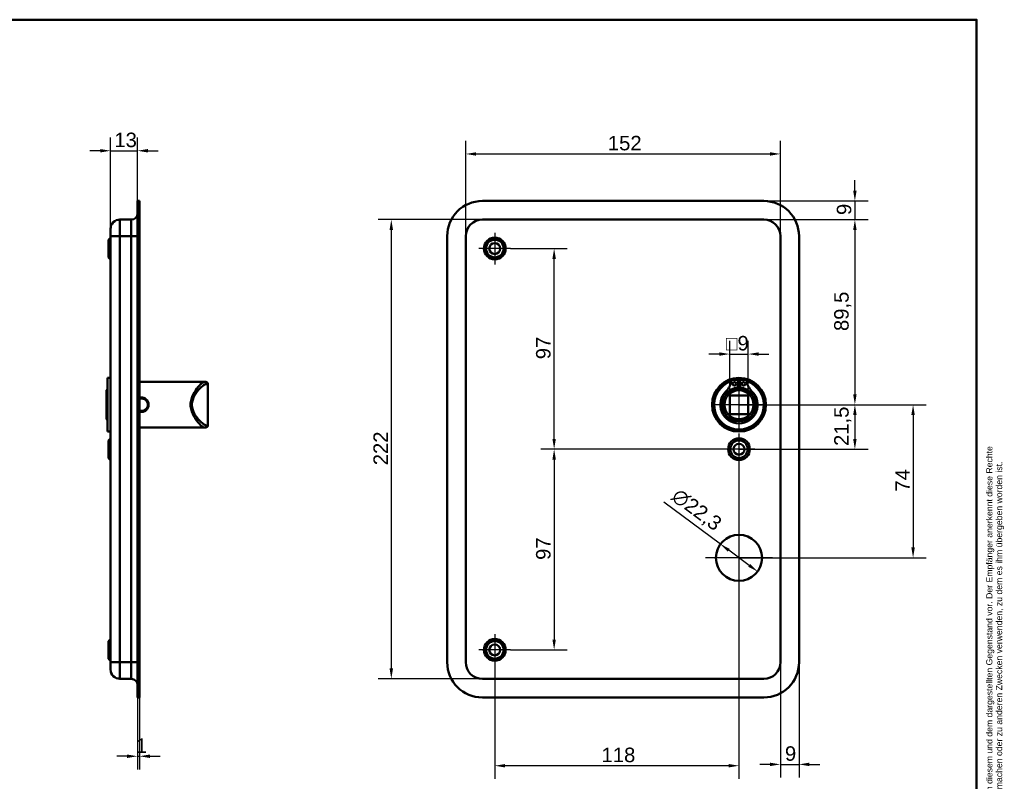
# Model space of a CAD drawing. Header units: millimetres. Extents: x 20 to 833, y 20 to 574.
# Tile 8 of 8: x 358 to 833, y 206 to 574. Entities that reach past the tile are written whole.
import ezdxf
from ezdxf.enums import TextEntityAlignment as Align

# ---------------------------------------------------------------- set-up
doc = ezdxf.new("R2010")
doc.units = ezdxf.units.MM
doc.header["$LTSCALE"] = 2
for name, color, linetype, lineweight in [('Bemaßungen(DIN)', 7, 'Continuous', 25), ('Mittelpunktmarkierung(DIN)', 7, 'Continuous', 25), ('Sichtbare Kanten(DIN)', 7, 'Continuous', 50), ('Sichtbare tangentiale Kanten(DIN)', 7, 'Continuous', 50), ('Skizziergeometrie(DIN)', 7, 'Continuous', 50), ('Skizzierlinie(DIN)', 7, 'Continuous', 25), ('Symbole(DIN)', 7, 'Continuous', 25)]:
    doc.layers.add(name, color=color, linetype=linetype, lineweight=lineweight)
doc.styles.add('Aktuell-DIN', font='arial.ttf')
doc.styles.add('STANDARD-DIN~0', font='arial.ttf')
doc.styles.add('Textstil10', font='arial.ttf')
doc.styles.add('Textstil41', font='arial.ttf', dxfattribs={"width": 0.8})
doc.styles.add('Textstil83', font='arial.ttf', dxfattribs={"width": 0.8})
doc.dimstyles.new('CAD-LAN', dxfattribs={"dimscale": 2, "dimtxt": 3.5, "dimasz": 2.5, "dimexe": 3.175, "dimexo": 0, "dimgap": 0.8, "dimtad": 1, "dimrnd": 1e-08, "dimtxsty": 'STANDARD-DIN~0', "dimcen": 0.09, "dimdle": 10, "dimclrd": 250, "dimclre": 250, "dimclrt": 250, "dimadec": 0, "dimazin": 2, "dimtfac": 1, "dimtmove": 0, "dimatfit": 3, "dimfxl": 1, "dimtolj": 1, "dimtzin": 0, "dimlwd": 25, "dimlwe": 25, "dimarcsym": 0})

# ---------------------------------------------------------------- blocks, each defined once
blk = doc.blocks.new('Ränder Standardrahmen')
at = {"layer": 'Skizziergeometrie(DIN)', "flags": 128}
blk.add_lwpolyline([(10, 10), (10, 287), (410, 287), (410, 10), (10, 10)], dxfattribs=at)
blk = doc.blocks.new('Schriftfelder Heusser')
at = {"layer": 'Skizziergeometrie(DIN)'}
for p, q in [((101, 229.92), (101, 236.92)), ((101, 236.92), (291, 236.92)), ((111, 229.92), (111, 236.92)), ((123, 229.92), (123, 236.92)), ((232, 229.92), (232, 236.92)), ((256, 229.92), (256, 236.92)), ((291, 236.92), (291, 229.92)), ((101, 191.42), (101, 229.92)), ((101, 229.92), (291, 229.92)), ((111, 229.92), (111, 221.42)), ((123, 229.92), (123, 221.42)), ((232, 229.92), (232, 221.42)), ((256, 229.92), (256, 221.42)), ((291, 229.92), (291, 191.42)), ((101, 221.42), (291, 221.42)), ((150, 221.42), (150, 204.42)), ((198.85, 221.42), (198.85, 204.42)), ((216.35, 221.42), (216.35, 204.42)), ((238.35, 221.42), (238.35, 204.42)), ((278, 221.42), (278, 191.42)), ((278, 208.67), (291, 208.67)), ((101, 204.42), (291, 204.42)), ((142, 204.42), (142, 191.42)), ((236, 204.42), (236, 191.42)), ((278, 200.17), (291, 200.17)), ((291, 191.42), (101, 191.42))]:
    blk.add_line(p, q, dxfattribs=at)
at = {"layer": 'Skizzierlinie(DIN)'}
for p, q in [((113.5, 221.42), (113.5, 204.42)), ((118, 221.42), (118, 204.42)), ((162.35, 221.42), (162.35, 204.42)), ((166.85, 221.42), (166.85, 204.42)), ((113.5, 217.17), (150, 217.17)), ((162.35, 217.17), (278, 217.17)), ((113.5, 212.92), (150, 212.92)), ((162.35, 212.92), (278, 212.92)), ((113.5, 208.67), (150, 208.67)), ((162.35, 208.67), (278, 208.67))]:
    blk.add_line(p, q, dxfattribs=at)
for centre in [(115.75, 219.25), (164.6, 219.25), (115.75, 215.04), (164.6, 215.04), (115.75, 210.79), (164.6, 210.79), (115.75, 206.54), (164.6, 206.54)]:
    blk.add_circle(centre, 1.75, dxfattribs=at)
at = {"layer": 'Symbole(DIN)', "color": 7, "insert": (293.33, 191.7), "char_height": 1.5, "width": 182.3003, "attachment_point": 1, "rotation": 90, "line_spacing_factor": 0.944221, "style": 'Aktuell-DIN'}
blk.add_mtext('\\fArial|b0|i0;\\H1.5000;Die Schlossfabrik Heusser AG ist Eigentümerin dieses Dokumentes und behält sich alle Rechte an diesem und dem dargestellten Gegenstand vor. Der Empfänger anerkennt diese Rechte\\Pund wird das Dokument nicht ohne schriftliche Ermächtigung der Eigentümerin Dritten zugänglich machen oder zu anderen Zwecken verwenden, zu dem es ihm übergeben worden ist.\\P ', dxfattribs=at)
at = {"layer": 'Symbole(DIN)', "color": 179, "true_color": 0x262659, "style": 'Aktuell-DIN'}
for s, insert, char_height, attachment_point in [('Pos.', (106, 227), 2.489, 2), ('Menge', (117, 227), 2.489, 2), ('Benennung', (125.81, 225.38), 2.489, 4), ('B-Nummer', (234.74, 225.62), 2.489, 4), ('Material', (265.02, 225.62), 2.489, 5), ('\\fArial|b0|i0;a', (115.81, 219.53), 2, 5), ('\\fArial|b0|i0;e', (164.54, 219.53), 2, 5), ('\\fArial|b0|i0;Gezeichnet', (200.05, 219.23), 2, 4), ('\\fArial|b0|i0;b', (115.75, 215), 2, 5), ('\\fArial|b0|i0;f', (164.55, 215.06), 2, 5), ('\\fArial|b0|i0;Freigegeben', (199.92, 216), 2, 1), ('\\fArial|b0|i0;Projekt', (200, 211.98), 2, 1), ('\\fArial|b0|i0;c', (115.75, 211.01), 2, 5), ('\\fArial|b0|i0;g', (164.63, 211.05), 2, 5), ('\\fArial|b0|i0;d', (115.76, 206.55), 2, 5), ('\\fArial|b0|i0;h', (164.55, 206.57), 2, 5), ('\\fArial|b0|i0;CAD-Nr.', (200, 207.5), 2, 1), ('\\fArial|b0|i0;\\H2.0000;Massstab', (284.39, 206.37), 2, 5), ('\\fArial|b0|i0;\\H2.0000;Baugruppe', (143.1, 203.73), 2, 1), ('\\fArial|b0|i0;Zeichnungs-Nr.', (237, 203.5), 2, 1), ('\\fArial|b0|i0;\\H2.5000;4853 Murgenthal', (113.33, 192.46), 2.5, 7)]:
    blk.add_mtext(s, dxfattribs=dict(at, insert=insert, char_height=char_height, attachment_point=attachment_point))
at = {"layer": 'Symbole(DIN)', "color": 179, "true_color": 0x262659, "attachment_point": 5, "style": 'Aktuell-DIN'}
for s, insert, char_height, width in [('Änd.', (107.21, 213), 2.489, 12.3494), ('Änd.', (156.12, 212.76), 2.489, 12.3494), ('\\fArial|b0|i0;Änderung', (284.51, 202.33), 2, 12.1143)]:
    blk.add_mtext(s, dxfattribs=dict(at, insert=insert, char_height=char_height, width=width))
at = {"layer": 'Symbole(DIN)', "color": 7, "insert": (143.1, 196.62), "char_height": 4.5, "width": 90.18, "attachment_point": 4, "style": 'Aktuell-DIN'}
blk.add_mtext('\\fArial|b0|i0;\\W0.90;\\H4.5000;Heusser-Muschel Serie 3  EN179', dxfattribs=at)
at = {"layer": 'Symbole(DIN)', "color": 179, "true_color": 0x262659, "style": 'Textstil10'}
blk.add_attdef('ERSTELLUNGSDATUM_001', (217.26, 218.29), '', height=2, dxfattribs=at)
at = {"layer": 'Symbole(DIN)', "color": 179, "true_color": 0x262659}
for tag, height, style, p in [('AUTOR', 2.49, 'Aktuell-DIN', (240.03, 219.26)), ('KONTROLLDATUM', 2, 'Textstil10', (217.42, 215.04)), ('KONTROLLIERT_VON', 2, 'Textstil10', (239.98, 215.05))]:
    blk.add_attdef(tag, text='', height=height, dxfattribs=dict(at, style=style)).set_placement(p, align=Align.MIDDLE_LEFT)
at = {"layer": 'Symbole(DIN)', "color": 7, "style": 'Textstil83', "width": 0.8}
blk.add_attdef('Anfänglicher_Ansichtsmaßstab_001', (281.57, 213.34), '', height=2.3, dxfattribs=at)
at = {"layer": 'Symbole(DIN)', "color": 179, "true_color": 0x262659, "style": 'Textstil10'}
blk.add_attdef('PROJEKT', text='', height=2, dxfattribs=at).set_placement((217.77, 209.72), align=Align.BOTTOM_LEFT)
at = {"layer": 'Symbole(DIN)', "color": 7, "style": 'Textstil41', "width": 0.8}
blk.add_attdef('STATUS', text='', height=5, dxfattribs=at).set_placement((284.53, 195.86), align=Align.MIDDLE_CENTER)
blk = doc.blocks.new('*D8')
at = {"layer": 'Bemaßungen(DIN)', "color": 250, "linetype": 'Continuous', "lineweight": 25, "true_color": 0x3f3f3f, "transparency": 16777216}
for p, q in [((717.21, 477.38), (767.56, 477.38)), ((761.21, 472.38), (761.21, 392.88)), ((705.21, 387.88), (767.56, 387.88))]:
    blk.add_line(p, q, dxfattribs=at)
at = {"layer": 'Bemaßungen(DIN)', "color": 250, "linetype": 'Continuous', "true_color": 0x3f3f3f, "transparency": 16777216}
for points in [[(760.38, 472.38), (762.05, 472.38), (761.21, 477.38)], [(760.38, 392.88), (762.05, 392.88), (761.21, 387.88)]]:
    blk.add_solid(points, dxfattribs=at)
at = {"layer": 'Defpoints', "color": 0, "linetype": 'Continuous', "transparency": 16777216}
for p in [(717.21, 477.38), (705.21, 387.88), (761.21, 387.88)]:
    blk.add_point(p, dxfattribs=at)
at = {"layer": 'Bemaßungen(DIN)', "color": 250, "linetype": 'Continuous', "lineweight": 25, "true_color": 0x3f3f3f, "transparency": 16777216, "insert": (751.2, 423.5), "char_height": 7, "attachment_point": 1, "rotation": 90, "style": 'STANDARD-DIN~0'}
blk.add_mtext('\\A1;89,5', dxfattribs=at)
blk = doc.blocks.new('*D9')
at = {"layer": 'Bemaßungen(DIN)', "color": 250, "linetype": 'Continuous', "lineweight": 25, "true_color": 0x3f3f3f, "transparency": 16777216}
for p, q in [((705.21, 387.88), (767.56, 387.88)), ((761.21, 382.88), (761.21, 371.38)), ((705.21, 366.38), (767.56, 366.38))]:
    blk.add_line(p, q, dxfattribs=at)
at = {"layer": 'Bemaßungen(DIN)', "color": 250, "linetype": 'Continuous', "true_color": 0x3f3f3f, "transparency": 16777216}
for points in [[(760.38, 382.88), (762.05, 382.88), (761.21, 387.88)], [(760.38, 371.38), (762.05, 371.38), (761.21, 366.38)]]:
    blk.add_solid(points, dxfattribs=at)
at = {"layer": 'Defpoints', "color": 0, "linetype": 'Continuous', "transparency": 16777216}
for p in [(705.21, 387.88), (705.21, 366.38), (761.21, 366.38)]:
    blk.add_point(p, dxfattribs=at)
at = {"layer": 'Bemaßungen(DIN)', "color": 250, "linetype": 'Continuous', "lineweight": 25, "true_color": 0x3f3f3f, "transparency": 16777216, "insert": (751.2, 367.95), "char_height": 7, "attachment_point": 1, "rotation": 90, "style": 'STANDARD-DIN~0'}
blk.add_mtext('\\A1;21,5', dxfattribs=at)
blk = doc.blocks.new('*D10')
at = {"layer": 'Bemaßungen(DIN)', "color": 250, "linetype": 'Continuous', "lineweight": 25, "true_color": 0x3f3f3f, "transparency": 16777216}
for p, q in [((705.21, 387.88), (795.68, 387.88)), ((789.33, 382.88), (789.33, 318.88)), ((705.21, 313.88), (795.68, 313.88))]:
    blk.add_line(p, q, dxfattribs=at)
at = {"layer": 'Bemaßungen(DIN)', "color": 250, "linetype": 'Continuous', "true_color": 0x3f3f3f, "transparency": 16777216}
for points in [[(788.49, 382.88), (790.16, 382.88), (789.33, 387.88)], [(788.49, 318.88), (790.16, 318.88), (789.33, 313.88)]]:
    blk.add_solid(points, dxfattribs=at)
at = {"layer": 'Defpoints', "color": 0, "linetype": 'Continuous', "transparency": 16777216}
for p in [(705.21, 387.88), (705.21, 313.88), (789.33, 313.88)]:
    blk.add_point(p, dxfattribs=at)
at = {"layer": 'Bemaßungen(DIN)', "color": 250, "linetype": 'Continuous', "lineweight": 25, "true_color": 0x3f3f3f, "transparency": 16777216, "insert": (780.73, 345.91), "char_height": 7, "attachment_point": 1, "rotation": 90, "style": 'STANDARD-DIN~0'}
blk.add_mtext('\\A1;74', dxfattribs=at)
blk = doc.blocks.new('*D11')
at = {"layer": 'Bemaßungen(DIN)', "color": 250, "linetype": 'Continuous', "lineweight": 25, "true_color": 0x3f3f3f, "transparency": 16777216}
for p, q in [((761.21, 491.38), (761.21, 496.38)), ((717.21, 486.38), (767.56, 486.38)), ((761.21, 486.38), (761.21, 477.38)), ((717.21, 477.38), (767.56, 477.38)), ((761.21, 472.38), (761.21, 467.38))]:
    blk.add_line(p, q, dxfattribs=at)
at = {"layer": 'Bemaßungen(DIN)', "color": 250, "linetype": 'Continuous', "true_color": 0x3f3f3f, "transparency": 16777216}
for points in [[(760.38, 491.38), (762.05, 491.38), (761.21, 486.38)], [(760.38, 472.38), (762.05, 472.38), (761.21, 477.38)]]:
    blk.add_solid(points, dxfattribs=at)
at = {"layer": 'Defpoints', "color": 0, "linetype": 'Continuous', "transparency": 16777216}
for p in [(717.21, 486.38), (717.21, 477.38), (761.21, 477.38)]:
    blk.add_point(p, dxfattribs=at)
at = {"layer": 'Bemaßungen(DIN)', "color": 250, "linetype": 'Continuous', "lineweight": 25, "true_color": 0x3f3f3f, "transparency": 16777216, "insert": (752.46, 479.57), "char_height": 7, "attachment_point": 1, "rotation": 90, "style": 'STANDARD-DIN~0'}
blk.add_mtext('\\A1;9', dxfattribs=at)
blk = doc.blocks.new('*D12')
at = {"layer": 'Bemaßungen(DIN)', "color": 250, "linetype": 'Continuous', "lineweight": 25, "true_color": 0x3f3f3f, "transparency": 16777216}
for p, q in [((594.86, 463.38), (622.24, 463.38)), ((615.89, 371.38), (615.89, 458.38)), ((705.21, 366.38), (609.54, 366.38))]:
    blk.add_line(p, q, dxfattribs=at)
at = {"layer": 'Bemaßungen(DIN)', "color": 250, "linetype": 'Continuous', "true_color": 0x3f3f3f, "transparency": 16777216}
for points in [[(615.05, 458.38), (616.72, 458.38), (615.89, 463.38)], [(615.05, 371.38), (616.72, 371.38), (615.89, 366.38)]]:
    blk.add_solid(points, dxfattribs=at)
at = {"layer": 'Defpoints', "color": 0, "linetype": 'Continuous', "transparency": 16777216}
for p in [(594.86, 463.38), (615.89, 463.38), (705.21, 366.38)]:
    blk.add_point(p, dxfattribs=at)
at = {"layer": 'Bemaßungen(DIN)', "color": 250, "linetype": 'Continuous', "lineweight": 25, "true_color": 0x3f3f3f, "transparency": 16777216, "insert": (607.14, 409.86), "char_height": 7, "attachment_point": 1, "rotation": 90, "style": 'STANDARD-DIN~0'}
blk.add_mtext('\\A1;97', dxfattribs=at)
blk = doc.blocks.new('*D13')
at = {"layer": 'Bemaßungen(DIN)', "color": 250, "linetype": 'Continuous', "lineweight": 25, "true_color": 0x3f3f3f, "transparency": 16777216}
for p, q in [((705.21, 366.38), (609.54, 366.38)), ((615.89, 361.38), (615.89, 274.38)), ((594.86, 269.38), (622.24, 269.38))]:
    blk.add_line(p, q, dxfattribs=at)
at = {"layer": 'Bemaßungen(DIN)', "color": 250, "linetype": 'Continuous', "true_color": 0x3f3f3f, "transparency": 16777216}
for points in [[(615.05, 361.38), (616.72, 361.38), (615.89, 366.38)], [(615.05, 274.38), (616.72, 274.38), (615.89, 269.38)]]:
    blk.add_solid(points, dxfattribs=at)
at = {"layer": 'Defpoints', "color": 0, "linetype": 'Continuous', "transparency": 16777216}
for p in [(705.21, 366.38), (594.86, 269.38), (615.89, 269.38)]:
    blk.add_point(p, dxfattribs=at)
at = {"layer": 'Bemaßungen(DIN)', "color": 250, "linetype": 'Continuous', "lineweight": 25, "true_color": 0x3f3f3f, "transparency": 16777216, "insert": (607.14, 312.86), "char_height": 7, "attachment_point": 1, "rotation": 90, "style": 'STANDARD-DIN~0'}
blk.add_mtext('\\A1;97', dxfattribs=at)
blk = doc.blocks.new('*D14')
at = {"layer": 'Bemaßungen(DIN)', "color": 250, "linetype": 'Continuous', "lineweight": 25, "true_color": 0x3f3f3f, "transparency": 16777216}
for p, q in [((705.21, 358.73), (705.21, 207.03)), ((587.21, 261.73), (587.21, 207.03)), ((700.21, 213.38), (592.21, 213.38))]:
    blk.add_line(p, q, dxfattribs=at)
at = {"layer": 'Bemaßungen(DIN)', "color": 250, "linetype": 'Continuous', "true_color": 0x3f3f3f, "transparency": 16777216}
for points in [[(592.21, 214.21), (592.21, 212.54), (587.21, 213.38)], [(700.21, 214.21), (700.21, 212.54), (705.21, 213.38)]]:
    blk.add_solid(points, dxfattribs=at)
at = {"layer": 'Defpoints', "color": 0, "linetype": 'Continuous', "transparency": 16777216}
for p in [(705.21, 358.73), (587.21, 261.73), (587.21, 213.38)]:
    blk.add_point(p, dxfattribs=at)
at = {"layer": 'Bemaßungen(DIN)', "color": 250, "linetype": 'Continuous', "lineweight": 25, "true_color": 0x3f3f3f, "transparency": 16777216, "insert": (638.8, 222.12), "char_height": 7, "attachment_point": 1, "style": 'STANDARD-DIN~0'}
blk.add_mtext('\\A1;118', dxfattribs=at)
blk = doc.blocks.new('*D15')
at = {"layer": 'Bemaßungen(DIN)', "color": 250, "linetype": 'Continuous', "lineweight": 25, "true_color": 0x3f3f3f, "transparency": 16777216}
for p, q in [((725.21, 263.38), (725.21, 207.67)), ((734.21, 263.38), (734.21, 207.67)), ((720.21, 214.02), (715.21, 214.02)), ((725.21, 214.02), (734.21, 214.02)), ((739.21, 214.02), (744.21, 214.02))]:
    blk.add_line(p, q, dxfattribs=at)
at = {"layer": 'Bemaßungen(DIN)', "color": 250, "linetype": 'Continuous', "true_color": 0x3f3f3f, "transparency": 16777216}
for points in [[(720.21, 214.85), (720.21, 213.19), (725.21, 214.02)], [(739.21, 214.85), (739.21, 213.19), (734.21, 214.02)]]:
    blk.add_solid(points, dxfattribs=at)
at = {"layer": 'Defpoints', "color": 0, "linetype": 'Continuous', "transparency": 16777216}
for p in [(725.21, 263.38), (734.21, 263.38), (734.21, 214.02)]:
    blk.add_point(p, dxfattribs=at)
at = {"layer": 'Bemaßungen(DIN)', "color": 250, "linetype": 'Continuous', "lineweight": 25, "true_color": 0x3f3f3f, "transparency": 16777216, "insert": (727.41, 222.77), "char_height": 7, "attachment_point": 1, "style": 'STANDARD-DIN~0'}
blk.add_mtext('\\A1;9', dxfattribs=at)
blk = doc.blocks.new('*D16')
at = {"layer": 'Bemaßungen(DIN)', "color": 250, "linetype": 'Continuous', "lineweight": 25, "true_color": 0x3f3f3f, "transparency": 16777216}
for p, q in [((696.25, 320.51), (668.92, 340.73)), ((710.16, 310.22), (700.27, 317.53))]:
    blk.add_line(p, q, dxfattribs=at)
at = {"layer": 'Bemaßungen(DIN)', "color": 250, "linetype": 'Continuous', "true_color": 0x3f3f3f, "transparency": 16777216}
for points in [[(700.77, 318.2), (699.77, 316.86), (696.25, 320.51)], [(710.65, 310.89), (709.66, 309.55), (714.18, 307.24)]]:
    blk.add_solid(points, dxfattribs=at)
at = {"layer": 'Defpoints', "color": 0, "linetype": 'Continuous', "transparency": 16777216}
for p in [(696.25, 320.51), (714.18, 307.24)]:
    blk.add_point(p, dxfattribs=at)
at = {"layer": 'Bemaßungen(DIN)', "color": 250, "linetype": 'Continuous', "lineweight": 25, "true_color": 0x3f3f3f, "transparency": 16777216, "insert": (676.3, 348.01), "char_height": 7, "attachment_point": 1, "rotation": 323.4974, "style": 'STANDARD-DIN~0'}
blk.add_mtext('\\A1;∅22,3', dxfattribs=at)
blk = doc.blocks.new('*D17')
at = {"layer": 'Bemaßungen(DIN)', "color": 250, "linetype": 'Continuous', "lineweight": 25, "true_color": 0x3f3f3f, "transparency": 16777216}
for p, q in [((700.71, 392.38), (700.71, 418.73)), ((709.71, 392.38), (709.71, 418.73)), ((695.71, 412.38), (690.71, 412.38)), ((700.71, 412.38), (709.71, 412.38)), ((714.71, 412.38), (719.71, 412.38))]:
    blk.add_line(p, q, dxfattribs=at)
at = {"layer": 'Bemaßungen(DIN)', "color": 250, "linetype": 'Continuous', "true_color": 0x3f3f3f, "transparency": 16777216}
for points in [[(695.71, 413.21), (695.71, 411.54), (700.71, 412.38)], [(714.71, 413.21), (714.71, 411.54), (709.71, 412.38)]]:
    blk.add_solid(points, dxfattribs=at)
at = {"layer": 'Defpoints', "color": 0, "linetype": 'Continuous', "transparency": 16777216}
for p in [(709.71, 412.38), (700.71, 392.38), (709.71, 392.38)]:
    blk.add_point(p, dxfattribs=at)
at = {"layer": 'Bemaßungen(DIN)', "color": 250, "linetype": 'Continuous', "lineweight": 25, "true_color": 0x3f3f3f, "transparency": 16777216, "insert": (698.84, 421.12), "char_height": 7, "attachment_point": 1, "style": 'STANDARD-DIN~0'}
blk.add_mtext('\\A1;\\fAIGDT|b0|i0;\\H7.0000;o\\fArial|b0|i0;\\H7.0000;9', dxfattribs=at)
blk = doc.blocks.new('*D18')
at = {"layer": 'Bemaßungen(DIN)', "color": 250, "linetype": 'Continuous', "lineweight": 25, "true_color": 0x3f3f3f, "transparency": 16777216}
for p, q in [((573.21, 469.38), (573.21, 515.45)), ((725.21, 469.38), (725.21, 515.45)), ((578.21, 509.1), (720.21, 509.1))]:
    blk.add_line(p, q, dxfattribs=at)
at = {"layer": 'Bemaßungen(DIN)', "color": 250, "linetype": 'Continuous', "true_color": 0x3f3f3f, "transparency": 16777216}
for points in [[(578.21, 509.93), (578.21, 508.27), (573.21, 509.1)], [(720.21, 509.93), (720.21, 508.27), (725.21, 509.1)]]:
    blk.add_solid(points, dxfattribs=at)
at = {"layer": 'Defpoints', "color": 0, "linetype": 'Continuous', "transparency": 16777216}
for p in [(725.21, 509.1), (573.21, 469.38), (725.21, 469.38)]:
    blk.add_point(p, dxfattribs=at)
at = {"layer": 'Bemaßungen(DIN)', "color": 250, "linetype": 'Continuous', "lineweight": 25, "true_color": 0x3f3f3f, "transparency": 16777216, "insert": (641.85, 517.85), "char_height": 7, "attachment_point": 1, "style": 'STANDARD-DIN~0'}
blk.add_mtext('\\A1;152', dxfattribs=at)
blk = doc.blocks.new('*D19')
at = {"layer": 'Bemaßungen(DIN)', "color": 250, "linetype": 'Continuous', "lineweight": 25, "true_color": 0x3f3f3f, "transparency": 16777216}
for p, q in [((581.21, 477.38), (530.86, 477.38)), ((537.21, 472.38), (537.21, 260.38)), ((581.21, 255.38), (530.86, 255.38))]:
    blk.add_line(p, q, dxfattribs=at)
at = {"layer": 'Bemaßungen(DIN)', "color": 250, "linetype": 'Continuous', "true_color": 0x3f3f3f, "transparency": 16777216}
for points in [[(536.38, 472.38), (538.05, 472.38), (537.21, 477.38)], [(536.38, 260.38), (538.05, 260.38), (537.21, 255.38)]]:
    blk.add_solid(points, dxfattribs=at)
at = {"layer": 'Defpoints', "color": 0, "linetype": 'Continuous', "transparency": 16777216}
for p in [(581.21, 477.38), (537.21, 255.38), (581.21, 255.38)]:
    blk.add_point(p, dxfattribs=at)
at = {"layer": 'Bemaßungen(DIN)', "color": 250, "linetype": 'Continuous', "lineweight": 25, "true_color": 0x3f3f3f, "transparency": 16777216, "insert": (528.58, 358.62), "char_height": 7, "attachment_point": 1, "rotation": 90, "style": 'STANDARD-DIN~0'}
blk.add_mtext('\\A1;222', dxfattribs=at)
blk = doc.blocks.new('*D20')
at = {"layer": 'Bemaßungen(DIN)', "color": 250, "linetype": 'Continuous', "lineweight": 25, "true_color": 0x3f3f3f, "transparency": 16777216}
for p, q in [((401.58, 472.88), (401.58, 517)), ((414.58, 486.38), (414.58, 517)), ((396.58, 510.65), (391.58, 510.65)), ((401.58, 510.65), (414.58, 510.65)), ((419.58, 510.65), (424.58, 510.65))]:
    blk.add_line(p, q, dxfattribs=at)
at = {"layer": 'Bemaßungen(DIN)', "color": 250, "linetype": 'Continuous', "true_color": 0x3f3f3f, "transparency": 16777216}
for points in [[(396.58, 511.48), (396.58, 509.81), (401.58, 510.65)], [(419.58, 511.48), (419.58, 509.81), (414.58, 510.65)]]:
    blk.add_solid(points, dxfattribs=at)
at = {"layer": 'Defpoints', "color": 0, "linetype": 'Continuous', "transparency": 16777216}
for p in [(414.58, 510.65), (414.58, 486.38), (401.58, 472.88)]:
    blk.add_point(p, dxfattribs=at)
at = {"layer": 'Bemaßungen(DIN)', "color": 250, "linetype": 'Continuous', "lineweight": 25, "true_color": 0x3f3f3f, "transparency": 16777216, "insert": (403.39, 519.4), "char_height": 7, "attachment_point": 1, "style": 'STANDARD-DIN~0'}
blk.add_mtext('\\A1;13', dxfattribs=at)
blk = doc.blocks.new('*D21')
at = {"layer": 'Bemaßungen(DIN)', "color": 250, "linetype": 'Continuous', "lineweight": 25, "true_color": 0x3f3f3f, "transparency": 16777216}
for p, q in [((414.58, 246.38), (414.58, 211.61)), ((415.58, 246.38), (415.58, 211.61)), ((409.58, 217.96), (404.58, 217.96)), ((414.58, 217.96), (415.58, 217.96)), ((420.58, 217.96), (425.58, 217.96))]:
    blk.add_line(p, q, dxfattribs=at)
at = {"layer": 'Bemaßungen(DIN)', "color": 250, "linetype": 'Continuous', "true_color": 0x3f3f3f, "transparency": 16777216}
for points in [[(409.58, 218.79), (409.58, 217.12), (414.58, 217.96)], [(420.58, 218.79), (420.58, 217.12), (415.58, 217.96)]]:
    blk.add_solid(points, dxfattribs=at)
at = {"layer": 'Defpoints', "color": 0, "linetype": 'Continuous', "transparency": 16777216}
for p in [(414.58, 246.38), (415.58, 246.38), (415.58, 217.96)]:
    blk.add_point(p, dxfattribs=at)
at = {"layer": 'Bemaßungen(DIN)', "color": 250, "linetype": 'Continuous', "lineweight": 25, "true_color": 0x3f3f3f, "transparency": 16777216, "insert": (413.79, 226.58), "char_height": 7, "attachment_point": 1, "style": 'STANDARD-DIN~0'}
blk.add_mtext('\\A1;1', dxfattribs=at)

msp = doc.modelspace()

# ---------------------------------------------------------------- linework, layer by layer
at = {"layer": 'Mittelpunktmarkierung(DIN)', "linetype": 'Continuous'}
for p, q in [((587.2129, 471.026), (587.2129, 455.726)), ((594.8629, 463.376), (579.5629, 463.376)), ((705.2129, 399.876), (705.2129, 375.876)), ((717.2129, 387.876), (693.2129, 387.876)), ((705.2129, 374.026), (705.2129, 358.726)), ((712.8629, 366.376), (697.5629, 366.376)), ((705.2129, 330.026), (705.2129, 297.726)), ((721.3629, 313.876), (689.0629, 313.876)), ((587.2129, 277.026), (587.2129, 261.726)), ((594.8629, 269.376), (579.5629, 269.376))]:
    msp.add_line(p, q, dxfattribs=at)
at = {"layer": 'Sichtbare Kanten(DIN)'}
for p, q in [((414.5764, 469.376), (414.5764, 486.376)), ((415.5764, 486.376), (414.5764, 486.376)), ((415.5764, 469.376), (415.5764, 486.376)), ((581.2129, 486.376), (717.2129, 486.376)), ((406.0764, 477.376), (411.5764, 477.376)), ((717.2129, 477.376), (581.2129, 477.376)), ((401.5764, 469.376), (401.5764, 472.876)), ((400.5764, 467.626), (401.5764, 468.626)), ((400.5764, 459.126), (400.5764, 467.626)), ((401.5764, 469.376), (401.5764, 263.376)), ((414.5764, 469.376), (414.5764, 263.376)), ((415.5764, 469.376), (415.5764, 263.376)), ((564.2129, 263.376), (564.2129, 469.376)), ((573.2129, 469.376), (573.2129, 263.376)), ((725.2129, 263.376), (725.2129, 469.376)), ((734.2129, 469.376), (734.2129, 263.376)), ((400.5764, 459.126), (401.5764, 458.126)), ((400.0764, 400.876), (400.0764, 374.876)), ((400.0764, 400.876), (401.5764, 400.876)), ((701.5723, 399.8341), (704.5962, 399.8341)), ((704.5962, 399.8341), (704.5962, 396.1341)), ((705.8295, 396.1341), (705.8295, 399.8341)), ((705.8295, 399.8341), (708.8534, 399.8341)), ((399.5764, 394.876), (400.0764, 395.376)), ((415.5764, 398.876), (442.5764, 398.876)), ((442.5764, 398.876), (446.9067, 398.876)), ((446.9067, 398.876), (447.5764, 398.876)), ((448.5764, 377.876), (448.5764, 397.876)), ((399.5764, 380.876), (399.5764, 394.876)), ((700.7129, 383.376), (700.7129, 392.376)), ((700.7129, 392.376), (709.7129, 392.376)), ((709.7129, 392.376), (709.7129, 383.376)), ((399.5764, 380.876), (400.0764, 380.376)), ((709.7129, 383.376), (700.7129, 383.376)), ((415.5764, 376.876), (442.5764, 376.876)), ((442.5764, 376.876), (446.9067, 376.876)), ((447.5764, 376.876), (446.9067, 376.876)), ((400.0764, 374.876), (401.5764, 374.876)), ((400.5764, 370.626), (401.5764, 371.626)), ((400.5764, 362.126), (400.5764, 370.626)), ((400.5764, 362.126), (401.5764, 361.126)), ((400.5764, 273.626), (401.5764, 274.626)), ((400.5764, 265.126), (400.5764, 273.626)), ((400.5764, 265.126), (401.5764, 264.126)), ((401.5764, 259.876), (401.5764, 263.376)), ((414.5764, 246.376), (414.5764, 263.376)), ((415.5764, 246.376), (415.5764, 263.376)), ((406.0764, 255.376), (411.5764, 255.376)), ((581.2129, 255.376), (717.2129, 255.376)), ((415.5764, 246.376), (414.5764, 246.376)), ((717.2129, 246.376), (581.2129, 246.376))]:
    msp.add_line(p, q, dxfattribs=at)
for centre, radius in [((587.2129, 463.376), 5.25), ((587.2129, 463.376), 4.25), ((587.2129, 463.376), 2.65), ((705.2129, 387.876), 13), ((705.2129, 387.876), 12.5), ((705.2129, 387.876), 8), ((702.9812, 397.9841), 0.85), ((707.4445, 397.9841), 0.85), ((705.2129, 387.876), 7), ((705.2129, 366.376), 5.25), ((705.2129, 366.376), 4.25), ((705.2129, 366.376), 2.65), ((705.2129, 313.876), 11.15), ((587.2129, 269.376), 5.25), ((587.2129, 269.376), 4.25), ((587.2129, 269.376), 2.65)]:
    msp.add_circle(centre, radius, dxfattribs=at)
for centre, radius, start, end in [((581.2129, 469.376), 17, 90, 180), ((717.2129, 469.376), 17, 0, 90), ((406.0764, 472.876), 4.5, 90, 180), ((411.5764, 480.376), 3, 270, 0), ((581.2129, 469.376), 8, 90, 180), ((717.2129, 469.376), 8, 0, 90), ((692.89, 400.5741), 8.6779, 314.140905, 355.032947), ((705.2129, 387.876), 12, 85.211021, 94.788979), ((717.5358, 400.5741), 8.6779, 184.967053, 225.859095), ((447.5764, 397.876), 1, 0, 90), ((705.2129, 387.876), 12, 108.172127, 71.827873), ((705.2129, 388.6093), 7.55, 94.685007, 144.312896), ((705.2129, 387.876), 8.2, 63.630564, 116.369436), ((705.2129, 387.876), 9, 86.0711, 93.9289), ((705.2129, 388.6093), 7.55, 35.687104, 85.314993), ((705.2129, 387.876), 9.0167, 134.140905, 45.859095), ((447.5764, 377.876), 1, 270, 0), ((581.2129, 263.376), 17, 180, 270), ((581.2129, 263.376), 8, 180, 270), ((717.2129, 263.376), 8, 270, 0), ((717.2129, 263.376), 17, 270, 0), ((406.0764, 259.876), 4.5, 180, 270), ((411.5764, 252.376), 3, 0, 90)]:
    msp.add_arc(centre, radius, start, end, dxfattribs=at)
for points, knots in [([(416.5764, 384.3974), (416.5764, 384.3974), (416.5765, 384.3974), (416.5765, 384.3974), (417.0822, 384.3974), (418.0934, 384.6411), (419.2894, 385.6323), (419.9636, 387.0667), (419.9677, 389.2306), (418.6015, 390.9962), (416.743, 391.4336), (415.8985, 391.3), (415.5764, 391.197)], [-0.00001866, -0.00001866, -0.00001866, -0.00001866, 0, 0, 0, 0.1510764, 0.30215279, 0.45322919, 0.60430558, 0.90645837, 1.05753477, 1.15858494, 1.15858494, 1.15858494, 1.15858494]), ([(415.5764, 390.7042), (415.8955, 390.8167), (416.2354, 390.8759), (416.5756, 390.876), (417.0276, 390.8761), (417.4794, 390.7717), (417.8825, 390.5767), (418.6889, 390.1867), (419.2984, 389.4246), (419.4999, 388.5489), (419.6007, 388.111), (419.6012, 387.6445), (419.5004, 387.205), (419.3995, 386.7655), (419.1992, 386.353), (418.9209, 386.0043), (418.6425, 385.6557), (418.2866, 385.3708), (417.883, 385.1755), (417.4795, 384.9803), (417.0279, 384.876), (416.5765, 384.876), (416.5765, 384.876), (416.5764, 384.876), (416.5764, 384.876)], [0.94380499, 0.94380499, 0.94380499, 0.94380499, 1.05753477, 1.05753477, 1.05753477, 1.20861116, 1.20861116, 1.20861116, 1.51076395, 1.51076395, 1.51076395, 1.66184035, 1.66184035, 1.66184035, 1.81291674, 1.81291674, 1.81291674, 1.96399314, 1.96399314, 1.96399314, 2.11506954, 2.11506954, 2.11506954, 2.11508813, 2.11508813, 2.11508813, 2.11508813])]:
    msp.add_open_spline(points, degree=3, knots=knots, dxfattribs=at)
for points in [[(416.5764, 384.876), (416.2363, 384.876), (415.8961, 384.9352), (415.5764, 385.0478)], [(415.5764, 384.5561), (415.8989, 384.4521), (416.2377, 384.3974), (416.5764, 384.3974)]]:
    msp.add_open_spline(points, degree=3, dxfattribs=at)
at = {"layer": 'Sichtbare tangentiale Kanten(DIN)'}
for p, q in [((406.0764, 477.376), (406.0764, 469.376)), ((411.5764, 469.376), (411.5764, 477.376)), ((401.5764, 469.376), (406.0764, 469.376)), ((406.0764, 263.376), (406.0764, 469.376)), ((406.0764, 469.376), (411.5764, 469.376)), ((411.5764, 469.376), (411.5764, 263.376)), ((414.5764, 469.376), (411.5764, 469.376)), ((415.5764, 469.376), (414.5764, 469.376)), ((448.5764, 397.876), (447.8714, 397.876)), ((416.5764, 384.3982), (416.5764, 384.876)), ((447.8714, 377.876), (448.5764, 377.876)), ((406.0764, 263.376), (401.5764, 263.376)), ((406.0764, 263.376), (406.0764, 255.376)), ((406.0764, 263.376), (411.5764, 263.376)), ((411.5764, 255.376), (411.5764, 263.376)), ((411.5764, 263.376), (414.5764, 263.376)), ((415.5764, 263.376), (414.5764, 263.376))]:
    msp.add_line(p, q, dxfattribs=at)
for centre, major_axis, start_param, end_param in [((446.9067, 397.876), (0, 1), 4.71238898, 6.28318531), ((446.9067, 377.876), (0, -1), 0, 1.57079633)]:
    msp.add_ellipse(centre, major_axis=major_axis, ratio=0.96475278, start_param=start_param, end_param=end_param, dxfattribs=at)
for points, knots in [([(446.9067, 398.876), (446.692, 398.876), (446.1558, 398.6685), (444.7629, 397.5426), (442.6658, 395.0786), (440.6579, 391.4766), (440.098, 387.8855), (440.4394, 385.6485), (440.9919, 384.0165), (441.6688, 382.5095), (443.0657, 380.1903), (444.7663, 378.2093), (446.1547, 377.0831), (446.692, 376.876), (446.9067, 376.876)], [-3.42613344, -3.42613344, -3.42613344, -3.42613344, -3.18140962, -2.9366858, -2.44723817, -1.95779053, -1.71306672, -1.4683429, -1.34598099, -1.22361908, -0.97889527, -0.48944763, -0.24472382, 0, 0, 0, 0]), ([(447.8714, 377.876), (447.6454, 377.876), (447.3633, 377.9701), (447.039, 378.1452), (446.7146, 378.3202), (446.349, 378.5762), (445.9565, 378.8969), (445.1714, 379.5383), (444.2756, 380.4388), (443.4169, 381.5421), (442.9875, 382.0938), (442.5678, 382.6962), (442.1903, 383.3536), (442.0015, 383.6824), (441.8233, 384.0249), (441.6616, 384.3816), (441.4998, 384.7383), (441.3544, 385.1092), (441.2335, 385.492), (440.9917, 386.2577), (440.8484, 387.0712), (440.8501, 387.886), (440.8519, 388.7008), (440.9987, 389.5169), (441.2383, 390.2794), (441.7175, 391.8042), (442.5621, 393.114), (443.4246, 394.2169), (444.2871, 395.3198), (445.1737, 396.2158), (445.9568, 396.8556), (446.3483, 397.1756), (446.714, 397.4315), (447.0385, 397.6066), (447.363, 397.7817), (447.6454, 397.876), (447.8714, 397.876)], [0, 0, 0, 0, 0.24472382, 0.24472382, 0.24472382, 0.48944763, 0.48944763, 0.48944763, 0.97889527, 0.97889527, 0.97889527, 1.22361908, 1.22361908, 1.22361908, 1.34598099, 1.34598099, 1.34598099, 1.4683429, 1.4683429, 1.4683429, 1.71306672, 1.71306672, 1.71306672, 1.95779053, 1.95779053, 1.95779053, 2.44723817, 2.44723817, 2.44723817, 2.9366858, 2.9366858, 2.9366858, 3.18140962, 3.18140962, 3.18140962, 3.42613344, 3.42613344, 3.42613344, 3.42613344])]:
    msp.add_open_spline(points, degree=3, knots=knots, dxfattribs=at)

# ---------------------------------------------------------------- block references
at = {"xscale": 2, "yscale": 2, "zscale": 2}
msp.add_blockref('Ränder Standardrahmen', (0, 0), dxfattribs=at)
msp.add_blockref('Schriftfelder Heusser', (238, -362.8333), dxfattribs=at).add_auto_attribs({'ERSTELLUNGSDATUM_001': '23.12.2020', 'Anfänglicher_Ansichtsmaßstab_001': '1 : 2'})

# ---------------------------------------------------------------- dimensions: what is measured, and where the dimension line sits
at = {"layer": 'Bemaßungen(DIN)', "color": 250, "linetype": 'Continuous', "lineweight": 25, "true_color": 0x3f3f3f}
for base, p1, p2, angle, override, picture, middle in [((414.5764, 510.6483), (401.5764, 472.876), (414.5764, 486.376), 180, {"dimgap": 0.8, "dimdec": 2, "dimtol": 0, "dimlim": 0, "dimtp": 0, "dimtm": 0, "dimtdec": 2, "dimtofl": 1, "dimatfit": 1}, '*D20', (408.0764, 510.6483)), ((725.2129, 509.0997), (573.2129, 469.376), (725.2129, 469.376), 180, {"dimgap": 0.8, "dimdec": 2, "dimtol": 0, "dimlim": 0, "dimtp": 0, "dimtm": 0, "dimtdec": 2, "dimtofl": 0, "dimatfit": 1}, '*D18', (649.2129, 509.0997)), ((761.2129, 477.376), (717.2129, 486.376), (717.2129, 477.376), 270, {"dimgap": 0.8, "dimdec": 2, "dimtol": 0, "dimlim": 0, "dimtp": 0, "dimtm": 0, "dimtdec": 2, "dimtofl": 1, "dimatfit": 1}, '*D11', (761.2129, 481.876)), ((537.2129, 255.376), (581.2129, 477.376), (581.2129, 255.376), 90, {"dimgap": 0.8, "dimdec": 2, "dimtol": 0, "dimlim": 0, "dimtp": 0, "dimtm": 0, "dimtdec": 2, "dimtofl": 0, "dimatfit": 1}, '*D19', (537.2129, 366.376)), ((761.2129, 387.876), (717.2129, 477.376), (705.2129, 387.876), 90, {"dimgap": 0.8, "dimdec": 2, "dimtol": 0, "dimlim": 0, "dimtp": 0, "dimtm": 0, "dimtdec": 2, "dimtofl": 0, "dimatfit": 1}, '*D8', (761.2129, 432.626)), ((615.8852, 463.376), (705.2129, 366.376), (594.8629, 463.376), 90, {"dimgap": 0.8, "dimdec": 2, "dimtol": 0, "dimlim": 0, "dimtp": 0, "dimtm": 0, "dimtdec": 2, "dimtofl": 0, "dimatfit": 1}, '*D12', (615.8852, 414.876)), ((761.2129, 366.376), (705.2129, 387.876), (705.2129, 366.376), 90, {"dimgap": 0.8, "dimdec": 2, "dimtol": 0, "dimlim": 0, "dimtp": 0, "dimtm": 0, "dimtdec": 2, "dimtofl": 0, "dimatfit": 1}, '*D9', (761.2129, 377.126)), ((789.3252, 313.876), (705.2129, 387.876), (705.2129, 313.876), 90, {"dimgap": 0.8, "dimdec": 2, "dimtol": 0, "dimlim": 0, "dimtp": 0, "dimtm": 0, "dimtdec": 2, "dimtofl": 0, "dimatfit": 1}, '*D10', (789.3252, 350.876)), ((615.8852, 269.376), (705.2129, 366.376), (594.8629, 269.376), 90, {"dimgap": 0.8, "dimdec": 2, "dimtol": 0, "dimlim": 0, "dimtp": 0, "dimtm": 0, "dimtdec": 2, "dimtofl": 0, "dimatfit": 1}, '*D13', (615.8852, 317.876)), ((587.2129, 213.376), (705.2129, 358.726), (587.2129, 261.726), 180, {"dimgap": 0.8, "dimdec": 2, "dimtol": 0, "dimlim": 0, "dimtp": 0, "dimtm": 0, "dimtdec": 2, "dimtofl": 0, "dimatfit": 1}, '*D14', (646.2129, 213.376)), ((415.5764, 217.9555), (414.5764, 246.376), (415.5764, 246.376), 180, {"dimgap": 0.8, "dimdec": 2, "dimtol": 0, "dimlim": 0, "dimtp": 0, "dimtm": 0, "dimtdec": 2, "dimtofl": 1, "dimatfit": 1}, '*D21', (415.0764, 217.9555))]:
    dim = msp.add_linear_dim(base=base, p1=p1, p2=p2, angle=angle, dimstyle='CAD-LAN', override=override, dxfattribs=at)
    dim.commit()
    dim.dimension.update_dxf_attribs({"geometry": picture, "text_midpoint": middle, "dimtype": 160})
dim = msp.add_linear_dim(base=(709.7129, 412.376), p1=(700.7129, 392.376), p2=(709.7129, 392.376), angle=180, text='\\fAIGDT|b0|i0;\\H7.0000;o\\fArial|b0|i0;\\H7.0000;<>', dimstyle='CAD-LAN', override={"dimgap": 0.8, "dimdec": 2, "dimtol": 0, "dimlim": 0, "dimtp": 0, "dimtm": 0, "dimtdec": 2, "dimtofl": 1, "dimatfit": 1}, dxfattribs=at)
dim.commit()
dim.dimension.update_dxf_attribs({"geometry": '*D17', "text_midpoint": (705.2129, 412.376), "dimtype": 160})
dim = msp.add_diameter_dim_2p(p1=(714.1756, 307.2433), p2=(696.2502, 320.5087), dimstyle='CAD-LAN', override={"dimgap": 0.8, "dimdec": 2, "dimlfac": 1, "dimtol": 0, "dimlim": 0, "dimtp": 0, "dimtm": 0, "dimtdec": 2, "dimatfit": 2}, dxfattribs=at)
dim.commit()
dim.dimension.update_dxf_attribs({"geometry": '*D16', "text_midpoint": (680.576, 332.1081), "dimtype": 163})
dim = msp.add_linear_dim(base=(734.2129, 214.0209), p1=(725.2129, 263.376), p2=(734.2129, 263.376), dimstyle='CAD-LAN', override={"dimgap": 0.8, "dimdec": 2, "dimtol": 0, "dimlim": 0, "dimtp": 0, "dimtm": 0, "dimtdec": 2, "dimtofl": 1, "dimatfit": 1}, dxfattribs=at)
dim.commit()
dim.dimension.update_dxf_attribs({"geometry": '*D15', "text_midpoint": (729.7129, 214.0209), "dimtype": 160})

doc.saveas('drawing.dxf')
